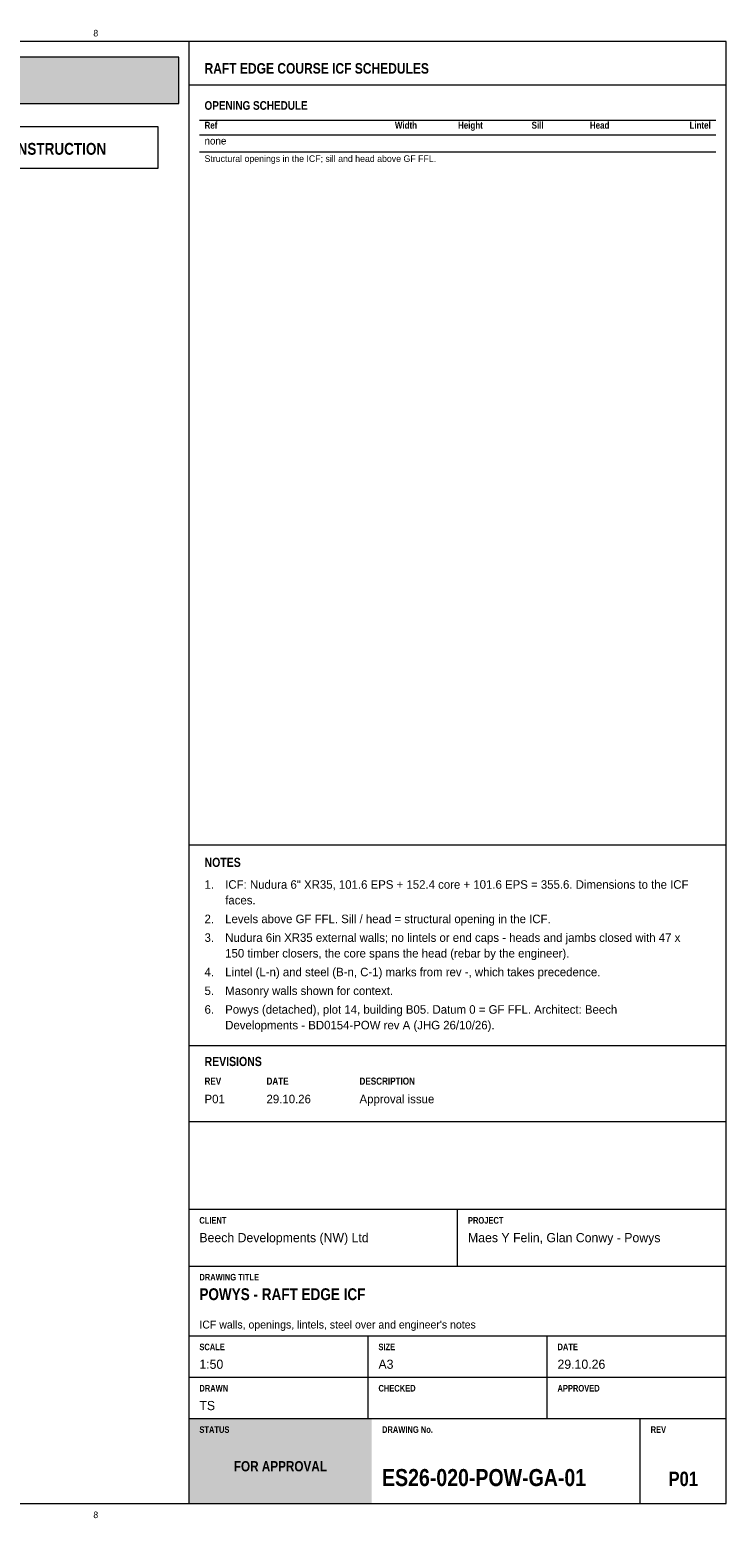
# Model space of a CAD drawing. Header units: millimetres. Extents: x 17 to 413, y 4 to 292.
# Tile 3 of 3: x 278 to 413, y 4 to 292. Entities that reach past the tile are written whole.
import ezdxf
from ezdxf.enums import TextEntityAlignment as Align

# ---------------------------------------------------------------- set-up
doc = ezdxf.new("R2010")
doc.units = ezdxf.units.MM
for name, color, linetype in [('FILL-TEAL', 7, 'Continuous'), ('FILL-WHITE', 7, 'Continuous'), ('LINE-INK', 7, 'Continuous'), ('LINE-RED', 7, 'Continuous'), ('LINE-TEAL', 7, 'Continuous'), ('TEXT-EPS', 7, 'Continuous'), ('TEXT-INK', 7, 'Continuous'), ('TEXT-RED', 7, 'Continuous'), ('TEXT-STEEL_GREY', 7, 'Continuous'), ('TEXT-TEAL', 7, 'Continuous'), ('TEXT-WHITE', 7, 'Continuous')]:
    doc.layers.add(name, color=color, linetype=linetype)
doc.styles.add('OpenSansCondensed-Bold', font='OpenSansCondensed-Bold.ttf')

msp = doc.modelspace()

# ---------------------------------------------------------------- hatches: boundary and pattern name
at = {"layer": 'FILL-TEAL', "true_color": 0x009e85}
h = msp.add_hatch(color=124, dxfattribs=at)
h.dxf.hatch_style = 1
h.paths.add_polyline_path([(309.01, 7), (344.37, 7), (344.37, 23.5), (309.01, 23.5)])
at = {"layer": 'FILL-WHITE', "true_color": 0xfff5f0}
h = msp.add_hatch(color=7, dxfattribs=at)
h.dxf.hatch_style = 1
h.paths.add_polyline_path([(23, 278), (307, 278), (307, 287), (23, 287)])

# ---------------------------------------------------------------- linework, layer by layer
at = {"layer": 'LINE-INK', "lineweight": 5}
for p, q in [((309, 7), (309, 290)), ((311, 274.8), (411, 274.8)), ((311, 271.94), (411, 271.94)), ((311, 268.68), (411, 268.68)), ((309, 134.54), (413, 134.54)), ((309, 95.7), (413, 95.7)), ((309, 81), (413, 81)), ((309, 64), (413, 64)), ((361, 53), (361, 64)), ((309, 53), (413, 53)), ((309, 39.5), (413, 39.5)), ((343.67, 31.5), (343.67, 39.5)), ((378.33, 31.5), (378.33, 39.5)), ((309, 31.5), (413, 31.5)), ((343.67, 23.5), (343.67, 31.5)), ((378.33, 23.5), (378.33, 31.5)), ((309, 23.5), (413, 23.5)), ((396.36, 7), (396.36, 23.5))]:
    msp.add_line(p, q, dxfattribs=at)
msp.add_lwpolyline([(20, 7), (413, 7), (413, 290), (20, 290)], close=True, dxfattribs=at)
at = {"layer": 'LINE-RED', "lineweight": 5}
for points in [[(23, 278), (307, 278), (307, 287), (23, 287)], [(226.21, 265.5), (303, 265.5), (303, 273.5), (226.21, 273.5)]]:
    msp.add_lwpolyline(points, close=True, dxfattribs=at)
at = {"layer": 'LINE-TEAL', "lineweight": 5}
msp.add_line((309, 281.6), (413, 281.6), dxfattribs=at)

# ---------------------------------------------------------------- texts
at = {"layer": 'TEXT-EPS', "style": 'OpenSansCondensed-Bold'}
msp.add_text('STATUS', height=1.27, dxfattribs=at).set_placement((311, 20.7))
at = {"layer": 'TEXT-INK', "style": 'OpenSansCondensed-Bold'}
for s, height, p in [('OPENING SCHEDULE', 1.6764, (312, 276.8)), ('NOTES', 1.778, (312, 130.24)), ('REVISIONS', 1.778, (312, 91.7)), ('POWYS - RAFT EDGE ICF', 2.286, (311, 46.4)), ('ES26-020-POW-GA-01', 3.302, (346.36, 10.4))]:
    msp.add_text(s, height=height, dxfattribs=at).set_placement(p)
at = {"layer": 'TEXT-INK'}
for s, height, p in [('none', 1.422, (312, 270.08)), ('1.', 1.651, (312, 126.02)), ('ICF: Nudura 6" XR35, 101.6 EPS + 152.4 core + 101.6 EPS = 355.6. Dimensions to the ICF', 1.651, (316, 126.02)), ('faces.', 1.651, (316, 122.99)), ('2.', 1.651, (312, 119.36)), ('Levels above GF FFL. Sill / head = structural opening in the ICF.', 1.651, (316, 119.36)), ('3.', 1.651, (312, 115.74)), ('Nudura 6in XR35 external walls; no lintels or end caps - heads and jambs closed with 47 x', 1.651, (316, 115.74)), ('150 timber closers, the core spans the head (rebar by the engineer).', 1.651, (316, 112.71)), ('4.', 1.651, (312, 109.08)), ('Lintel (L-n) and steel (B-n, C-1) marks from rev -, which takes precedence.', 1.651, (316, 109.08)), ('5.', 1.651, (312, 105.45)), ('Masonry walls shown for context.', 1.651, (316, 105.45)), ('6.', 1.651, (312, 101.83)), ('Powys (detached), plot 14, building B05. Datum 0 = GF FFL. Architect: Beech', 1.651, (316, 101.83)), ('Developments - BD0154-POW rev A (JHG 26/10/26).', 1.651, (316, 98.8)), ('P01', 1.651, (312, 84.5)), ('29.10.26', 1.651, (324, 84.5)), ('Approval issue', 1.651, (342, 84.5)), ('Beech Developments (NW) Ltd', 1.778, (311, 57.6)), ('Maes Y Felin, Glan Conwy - Powys', 1.778, (363, 57.6)), ('1:50', 1.778, (311, 33.1)), ('A3', 1.778, (345.67, 33.1)), ('29.10.26', 1.778, (380.33, 33.1)), ('TS', 1.778, (311, 25.1))]:
    msp.add_text(s, height=height, dxfattribs=at).set_placement(p)
at = {"layer": 'TEXT-INK', "style": 'OpenSansCondensed-Bold'}
msp.add_text('P01', height=2.794, dxfattribs=at).set_placement((404.68, 10.4), align=Align.CENTER)
at = {"layer": 'TEXT-RED', "style": 'OpenSansCondensed-Bold'}
msp.add_text('FOR APPROVAL - NOT FOR CONSTRUCTION', height=2.286, dxfattribs=at).set_placement((264.6, 268.1), align=Align.CENTER)
at = {"layer": 'TEXT-STEEL_GREY'}
for p in [(290.94, 291), (290.94, 4.2)]:
    msp.add_text('8', height=1.27, dxfattribs=at).set_placement(p, align=Align.CENTER)
at = {"layer": 'TEXT-STEEL_GREY', "style": 'OpenSansCondensed-Bold'}
for s, height, p in [('Ref', 1.346, (312, 273.14)), ('REV', 1.372, (312, 88.1)), ('DATE', 1.372, (324, 88.1)), ('DESCRIPTION', 1.3716, (342, 88.1)), ('CLIENT', 1.27, (311, 61.2)), ('PROJECT', 1.27, (363, 61.2)), ('DRAWING TITLE', 1.27, (311, 50.2)), ('SCALE', 1.27, (311, 36.7)), ('SIZE', 1.27, (345.67, 36.7)), ('DATE', 1.27, (380.33, 36.7)), ('DRAWN', 1.27, (311, 28.7)), ('CHECKED', 1.27, (345.67, 28.7)), ('APPROVED', 1.27, (380.33, 28.7)), ('DRAWING No.', 1.27, (346.36, 20.7)), ('REV', 1.27, (398.36, 20.7))]:
    msp.add_text(s, height=height, dxfattribs=at).set_placement(p)
for s, p in [('Width', (353.14, 273.14)), ('Height', (365.88, 273.14)), ('Sill', (377.64, 273.14)), ('Head', (390.38, 273.14)), ('Lintel', (410, 273.14))]:
    msp.add_text(s, height=1.346, dxfattribs=at).set_placement(p, align=Align.RIGHT)
at = {"layer": 'TEXT-STEEL_GREY'}
for s, height, p in [('Structural openings in the ICF; sill and head above GF FFL.', 1.27, (312, 266.71)), ("ICF walls, openings, lintels, steel over and engineer's notes", 1.524, (311, 40.9))]:
    msp.add_text(s, height=height, dxfattribs=at).set_placement(p)
at = {"layer": 'TEXT-TEAL', "style": 'OpenSansCondensed-Bold'}
msp.add_text('RAFT EDGE COURSE ICF SCHEDULES', height=2.032, dxfattribs=at).set_placement((312, 283.8))
at = {"layer": 'TEXT-WHITE', "style": 'OpenSansCondensed-Bold'}
msp.add_text('FOR APPROVAL', height=1.9812, dxfattribs=at).set_placement((326.68, 13.25), align=Align.CENTER)

doc.saveas('drawing.dxf')
